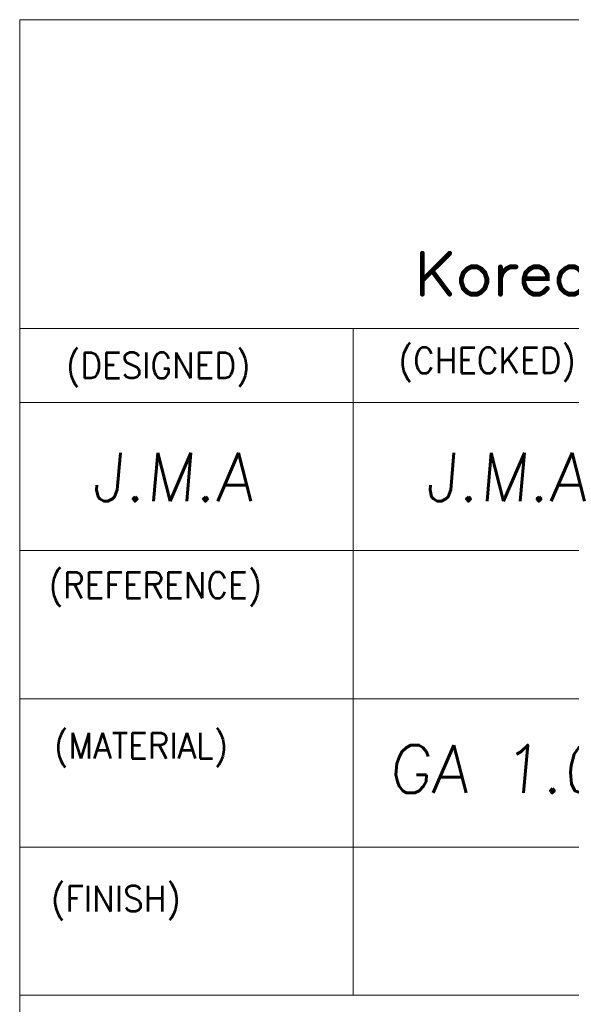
# Model space of a CAD drawing. Header units: millimetres. Extents: x 4065 to 8083, y -652 to 5416.
# Tile 118 of 256: x 5901 to 6028, y 2428 to 2656. Entities that reach past the tile are written whole.
import ezdxf
from ezdxf.enums import TextEntityAlignment as Align

# ---------------------------------------------------------------- set-up
doc = ezdxf.new("R2010")
doc.units = ezdxf.units.MM
doc.header["$LTSCALE"] = 0.8
doc.layers.get('0').update_dxf_attribs({"linetype": 'CONTINUOUS', "lineweight": 0})
doc.layers.add('2', color=3, linetype='CONTINUOUS', lineweight=0)
doc.styles.add('GHS', font='romans', dxfattribs={"height": 2, "bigfont": 'whgtxt'})
doc.styles.get("Standard").update_dxf_attribs({"font": 'romans.shx', "width": 0.8, "oblique": 5, "bigfont": 'whgtxt.shx'})

# ---------------------------------------------------------------- blocks, each defined once
blk = doc.blocks.new('SMOOTH_0$064516')
at = {"const_width": 0.0323}
blk.add_lwpolyline([(-0.016, 0, 1), (0.016, 0, 1)], format="xyb", close=True, dxfattribs=at)
blk = doc.blocks.new('logo')
at = {"color": 7, "const_width": 0.859}
for points in [[(-3519.27, 5311.97), (-3524.16, 5307.08)], [(-3524.16, 5311.97), (-3524.16, 5304.64)], [(-3515.43, 5309.53), (-3516.13, 5309.17), (-3516.83, 5308.48), (-3517.18, 5307.43), (-3517.18, 5306.74), (-3516.83, 5305.69), (-3516.13, 5304.99), (-3515.43, 5304.64), (-3514.39, 5304.64), (-3513.69, 5304.99), (-3513, 5305.69), (-3512.64, 5306.74), (-3512.64, 5307.43), (-3513, 5308.48), (-3513.69, 5309.17), (-3514.39, 5309.53), (-3515.43, 5309.53)], [(-3510.2, 5307.43), (-3509.85, 5308.48), (-3509.16, 5309.17), (-3508.46, 5309.53), (-3507.41, 5309.53)], [(-3510.2, 5309.53), (-3510.2, 5304.64)], [(-3506.01, 5307.43), (-3501.83, 5307.43), (-3501.83, 5308.13), (-3502.18, 5308.82), (-3502.53, 5309.17), (-3503.22, 5309.53), (-3504.27, 5309.53), (-3504.97, 5309.17), (-3505.67, 5308.48), (-3506.01, 5307.43), (-3506.01, 5306.74), (-3505.67, 5305.69), (-3504.97, 5304.99), (-3504.27, 5304.64), (-3503.22, 5304.64), (-3502.53, 5304.99), (-3501.83, 5305.69)], [(-3495.56, 5308.48), (-3496.25, 5309.17), (-3496.95, 5309.53), (-3497.99, 5309.53), (-3498.69, 5309.17), (-3499.39, 5308.48), (-3499.74, 5307.43), (-3499.74, 5306.74), (-3499.39, 5305.69), (-3498.69, 5304.99), (-3497.99, 5304.64), (-3496.95, 5304.64), (-3496.25, 5304.99), (-3495.56, 5305.69)], [(-3522.42, 5308.82), (-3519.27, 5304.64)]]:
    blk.add_lwpolyline(points, dxfattribs=at)
at = {"color": 7, "xscale": 13.31, "yscale": 13.31, "zscale": 13.31}
for p in [(-3524.16, 5311.97), (-3519.27, 5311.97), (-3515.43, 5309.53), (-3515.43, 5309.53), (-3514.39, 5309.53), (-3510.2, 5309.53), (-3508.46, 5309.53), (-3507.41, 5309.53), (-3504.27, 5309.53), (-3503.22, 5309.53), (-3497.99, 5309.53), (-3522.42, 5308.82), (-3516.83, 5308.48), (-3516.13, 5309.17), (-3513.69, 5309.17), (-3513, 5308.48), (-3509.85, 5308.48), (-3509.16, 5309.17), (-3505.67, 5308.48), (-3504.97, 5309.17), (-3502.53, 5309.17), (-3502.18, 5308.82), (-3501.83, 5308.13), (-3499.39, 5308.48), (-3498.69, 5309.17), (-3524.16, 5307.08), (-3517.18, 5307.43), (-3517.18, 5306.74), (-3512.64, 5307.43), (-3512.64, 5306.74), (-3510.2, 5307.43), (-3506.01, 5307.43), (-3506.01, 5307.43), (-3506.01, 5306.74), (-3501.83, 5307.43), (-3499.74, 5307.43), (-3499.74, 5306.74), (-3524.16, 5304.64), (-3519.27, 5304.64), (-3516.83, 5305.69), (-3516.13, 5304.99), (-3515.43, 5304.64), (-3514.39, 5304.64), (-3513.69, 5304.99), (-3513, 5305.69), (-3510.2, 5304.64), (-3505.67, 5305.69), (-3504.97, 5304.99), (-3504.27, 5304.64), (-3503.22, 5304.64), (-3502.53, 5304.99), (-3501.83, 5305.69), (-3499.39, 5305.69), (-3498.69, 5304.99), (-3497.99, 5304.64)]:
    blk.add_blockref('SMOOTH_0$064516', p, dxfattribs=at)

msp = doc.modelspace()

# ---------------------------------------------------------------- linework, layer by layer
for p, q in [((5900.73, 2327.533), (5900.73, 2656.49)), ((5900.73, 2656.49), (6295.479, 2656.49)), ((5900.73, 2584.978), (6295.479, 2584.978)), ((5977.964, 2430.511), (5977.964, 2584.978)), ((5900.73, 2567.815), (6132.431, 2567.815)), ((5900.73, 2533.489), (6295.479, 2533.489)), ((5900.73, 2499.163), (6224.385, 2499.163)), ((5900.73, 2464.837), (6295.479, 2464.837)), ((5900.73, 2430.511), (6295.479, 2430.511))]:
    msp.add_line(p, q)

# ---------------------------------------------------------------- block references
at = {"xscale": 1.296000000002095, "yscale": 1.296000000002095, "zscale": 1.295999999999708}
msp.add_blockref('logo', (10561.306, -4281.922), dxfattribs=at)

# ---------------------------------------------------------------- texts
at = {"width": 0.933333}
for s, height, p in [('(DESIGNED)', 5.968, (5911.429, 2579.38)), ('(CHECKED)', 5.968, (5988.472, 2580.543)), ('(REFERENCE)', 5.96803, (5907.443, 2528.475)), ('(MATERIAL)', 5.968, (5908.659, 2491.277)), ('(FINISH)', 5.968, (5907.948, 2455.853))]:
    msp.add_text(s, height=height, dxfattribs=at).set_placement(p, align=Align.TOP_LEFT)
at = {"layer": '2', "style": 'GHS', "oblique": 5}
for s, height, p in [('J.M.A', 11.1958, (5917.343, 2544.925)), ('J.M.A', 11.1958, (5994.576, 2544.925)), ('GA 1.0T', 11.0838, (5986.073, 2477.352))]:
    msp.add_text(s, height=height, dxfattribs=at).set_placement(p)

doc.saveas('drawing.dxf')
